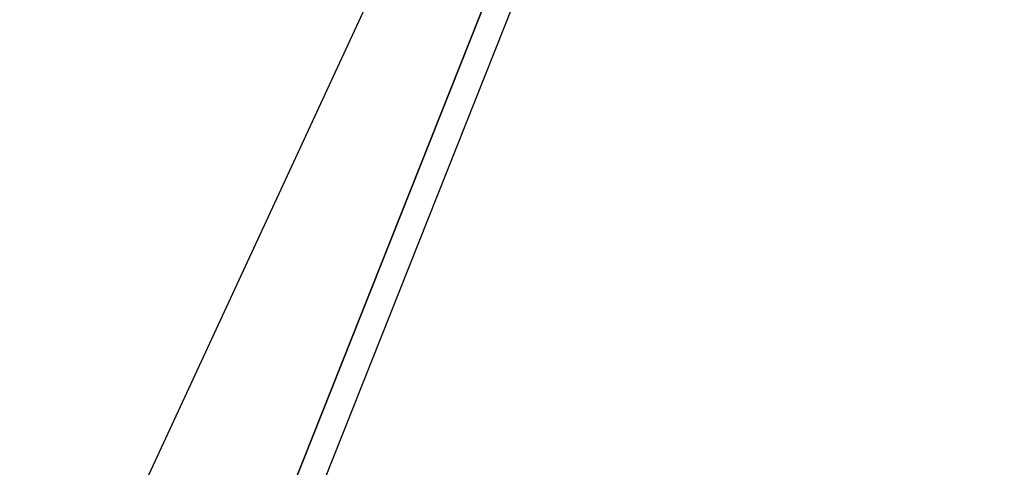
# Model space of a CAD drawing. Header units: millimetres. Extents: x -1030 to 192, y -442 to 180.
# Tile 44 of 256: x -994 to -941, y -368 to -344. Entities that reach past the tile are written whole.
import ezdxf

# ---------------------------------------------------------------- set-up
doc = ezdxf.new("R2010")
doc.units = ezdxf.units.MM
doc.header["$MEASUREMENT"] = 0
doc.layers.add('OVIDIO 120x60x72h', color=7, linetype='Continuous')

msp = doc.modelspace()

# ---------------------------------------------------------------- linework, layer by layer
at = {"layer": 'OVIDIO 120x60x72h', "extrusion": (0.1089792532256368, 0.2028516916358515, 0.9731262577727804)}
for points in [[(700.1307214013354, 998.2628478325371), (700.1307214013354, 837.6070033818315)], [(700.1307214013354, 837.6070033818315), (700.1307214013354, 998.2628478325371)]]:
    msp.add_lwpolyline(points, dxfattribs=at)
at = {"layer": 'OVIDIO 120x60x72h', "extrusion": (0.1089792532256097, 0.2028516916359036, 0.9731262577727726)}
msp.add_lwpolyline([(699.8352514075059, 998.2628478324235), (699.8352514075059, 837.6070033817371)], dxfattribs=at)
at = {"layer": 'OVIDIO 120x60x72h', "extrusion": (0.1089792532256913, 0.2028516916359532, 0.9731262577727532)}
for points in [[(699.5397814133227, 837.6070033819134), (699.5397814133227, 998.2628478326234)], [(699.5397814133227, 998.2628478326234), (699.5397814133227, 837.6070033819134)]]:
    msp.add_lwpolyline(points, dxfattribs=at)
at = {"layer": 'OVIDIO 120x60x72h', "extrusion": (-0.04567751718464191, -0.1148807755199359, 0.9923285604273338)}
msp.add_lwpolyline([(-772.2327042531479, -622.6510015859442), (-772.2327042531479, -513.7362259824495)], dxfattribs=at)
at = {"layer": 'OVIDIO 120x60x72h', "extrusion": (-0.04567751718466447, -0.1148807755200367, 0.9923285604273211)}
msp.add_lwpolyline([(-771.545278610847, -622.651001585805), (-771.545278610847, -513.7352167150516)], dxfattribs=at)
at = {"layer": 'OVIDIO 120x60x72h', "extrusion": (-0.04567751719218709, -0.114880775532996, 0.9923285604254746)}
for points in [[(-770.401215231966, -619.9383499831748), (-770.401215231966, -513.0824972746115)], [(-770.401215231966, -513.0824972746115), (-770.401215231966, -619.9383499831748)]]:
    msp.add_lwpolyline(points, dxfattribs=at)
at = {"layer": 'OVIDIO 120x60x72h', "extrusion": (-0.04567751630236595, -0.1148807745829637, 0.9923285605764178)}
for points in [[(-769.944579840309, -513.0824952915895), (-769.944579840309, -619.9383480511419)], [(-769.944579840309, -619.9383480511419), (-769.944579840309, -513.0824952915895)]]:
    msp.add_lwpolyline(points, dxfattribs=at)
at = {"layer": 'OVIDIO 120x60x72h', "extrusion": (0.1089949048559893, 0.2028759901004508, 0.9731194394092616)}
msp.add_lwpolyline([(697.6971695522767, 914.5130033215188), (697.6971695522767, 857.1318769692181)], dxfattribs=at)
at = {"layer": 'OVIDIO 120x60x72h', "extrusion": (0.02146384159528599, 0.04629577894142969, 0.9986971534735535)}
msp.add_lwpolyline([(740.5377024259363, 718.1058072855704), (740.5377024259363, 818.6188428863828)], dxfattribs=at)
at = {"layer": 'OVIDIO 120x60x72h', "extrusion": (-0.04567751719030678, -0.1148807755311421, 0.9923285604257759)}
msp.add_lwpolyline([(-755.4626507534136, -606.1910442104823), (-755.4626507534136, -551.0007035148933)], dxfattribs=at)
at = {"layer": 'OVIDIO 120x60x72h', "extrusion": (-0.04567751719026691, -0.1148807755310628, 0.9923285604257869)}
msp.add_lwpolyline([(-755.6909893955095, -605.9743259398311), (-755.6909893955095, -551.5701903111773)], dxfattribs=at)
at = {"layer": 'OVIDIO 120x60x72h', "extrusion": (0.2357022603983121, 0.2357022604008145, 0.9428090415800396)}
msp.add_lwpolyline([(398.9112419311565, 1159.064871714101), (398.9112419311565, 1054.52450998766)], dxfattribs=at)
at = {"layer": 'OVIDIO 120x60x72h', "extrusion": (0.2357022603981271, 0.2357022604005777, 0.9428090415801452)}
msp.add_lwpolyline([(402.2219751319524, 1168.684441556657), (402.2219751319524, 1063.276455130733)], dxfattribs=at)
at = {"layer": 'OVIDIO 120x60x72h', "extrusion": (0.1089886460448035, 0.2028662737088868, 0.9731221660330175)}
msp.add_lwpolyline([(700.9232938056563, 924.1749955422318), (700.9232938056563, 914.6049955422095)], dxfattribs=at)
at = {"layer": 'OVIDIO 120x60x72h', "extrusion": (-0.2765064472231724, 0.1227553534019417, 0.9531397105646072)}
msp.add_lwpolyline([(711.354909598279, -497.2314718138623), (711.354909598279, -495.7314716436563)], dxfattribs=at)
at = {"layer": 'OVIDIO 120x60x72h', "extrusion": (0.1089839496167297, 0.2028589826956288, 0.9731242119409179)}
msp.add_lwpolyline([(697.7024963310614, 914.4971227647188), (697.7024963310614, 924.2692524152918)], dxfattribs=at)
at = {"layer": 'OVIDIO 120x60x72h', "extrusion": (0.1089792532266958, 0.2028516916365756, 0.9731262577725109)}
msp.add_lwpolyline([(697.1140617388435, 924.262444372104), (697.1140617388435, 914.4903147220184)], dxfattribs=at)
at = {"layer": 'OVIDIO 120x60x72h', "extrusion": (0.1089792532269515, 0.2028516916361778, 0.9731262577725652)}
msp.add_lwpolyline([(696.523121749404, 924.2624443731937), (696.523121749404, 914.4903147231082)], dxfattribs=at)
at = {"layer": 'OVIDIO 120x60x72h', "extrusion": (-3.617985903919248e-05, 0.9999999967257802, -7.238409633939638e-05)}
msp.add_lwpolyline([(975.7760090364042, 737.2336520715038), (977.1175284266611, 734.5497093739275)], dxfattribs=at)
at = {"layer": 'OVIDIO 120x60x72h', "extrusion": (0.04417230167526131, 0.9852089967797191, -0.1655658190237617)}
msp.add_lwpolyline([(955.7987071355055, 631.8551661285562), (964.9951448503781, 665.8152422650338)], dxfattribs=at)
at = {"layer": 'OVIDIO 120x60x72h', "extrusion": (0, 1, 0)}
for points in [[(980.2221740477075, 736.1338016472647), (980.8929944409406, 734.7921608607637)], [(979.3554356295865, 735.7004324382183), (978.0137948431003, 738.3837140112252)]]:
    msp.add_lwpolyline(points, dxfattribs=at)
at = {"layer": 'OVIDIO 120x60x72h', "extrusion": (-0.1662437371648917, -0.166243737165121, 0.9719701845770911)}
for points in [[(-415.8541154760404, -713.7487570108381), (-415.8541154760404, -745.412227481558)], [(-415.8541154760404, -745.412227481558), (-415.8541154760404, -713.7487570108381)]]:
    msp.add_lwpolyline(points, dxfattribs=at)
at = {"layer": 'OVIDIO 120x60x72h', "extrusion": (-0.1662435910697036, -0.1662435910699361, 0.9719702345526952)}
for points in [[(-415.8541154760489, -744.6075899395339), (-415.8541154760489, -713.3759504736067)], [(-415.8541154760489, -713.3759504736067), (-415.8541154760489, -744.6075899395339)]]:
    msp.add_lwpolyline(points, dxfattribs=at)
at = {"layer": 'OVIDIO 120x60x72h', "extrusion": (0.2357022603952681, 0.235702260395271, 0.9428090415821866)}
msp.add_lwpolyline([(417.7514820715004, 1208.227960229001), (417.7514820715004, 1099.150156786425)], dxfattribs=at)
at = {"layer": 'OVIDIO 120x60x72h', "extrusion": (0.2357022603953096, 0.2357022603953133, 0.9428090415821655)}
msp.add_lwpolyline([(416.8027987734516, 1099.150156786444), (416.8027987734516, 1208.227960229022)], dxfattribs=at)
at = {"layer": 'OVIDIO 120x60x72h', "extrusion": (0.98682372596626, 0.05815167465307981, 0.150987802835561)}
msp.add_lwpolyline([(-293.8847367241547, 879.2092750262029), (-291.7793172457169, 884.6038577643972)], dxfattribs=at)
at = {"layer": 'OVIDIO 120x60x72h', "extrusion": (0.2357022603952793, 0.2357022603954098, 0.9428090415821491)}
msp.add_lwpolyline([(414.905432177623, 1208.227960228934), (414.905432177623, 1099.150156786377)], dxfattribs=at)
at = {"layer": 'OVIDIO 120x60x72h', "extrusion": (-0.1148807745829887, -0.04567751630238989, 0.9923285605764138)}
for points in [[(6.161861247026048, -946.615774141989), (6.161861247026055, -839.7599213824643)], [(6.161861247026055, -839.7599213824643), (6.161861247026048, -946.615774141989)]]:
    msp.add_lwpolyline(points, dxfattribs=at)
at = {"layer": 'OVIDIO 120x60x72h', "extrusion": (-0.1148807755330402, -0.04567751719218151, 0.9923285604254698)}
for points in [[(6.618495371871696, -839.7599203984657), (6.618495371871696, -946.6157731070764)], [(6.618495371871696, -946.6157731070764), (6.618495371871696, -839.7599203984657)]]:
    msp.add_lwpolyline(points, dxfattribs=at)
at = {"layer": 'OVIDIO 120x60x72h', "extrusion": (0.1089886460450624, 0.2028662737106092, 0.9731221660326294)}
for points in [[(699.1258835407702, 981.6571867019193), (699.1258835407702, 924.276060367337)], [(699.1258835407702, 924.276060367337), (699.1258835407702, 981.6571867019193)]]:
    msp.add_lwpolyline(points, dxfattribs=at)
at = {"layer": 'OVIDIO 120x60x72h', "extrusion": (-0.2764530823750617, 0.1227367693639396, 0.9531575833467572)}
msp.add_lwpolyline([(720.8491789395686, -495.7758380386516), (720.8491789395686, -497.2758381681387)], dxfattribs=at)
at = {"layer": 'OVIDIO 120x60x72h', "extrusion": (-0.1148807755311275, -0.04567751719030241, 0.9923285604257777)}
msp.add_lwpolyline([(-8.3199534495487, -932.8685771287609), (-8.319953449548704, -877.6778381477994)], dxfattribs=at)
at = {"layer": 'OVIDIO 120x60x72h', "extrusion": (0.2357022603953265, 0.2357022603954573, 0.9428090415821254)}
msp.add_lwpolyline([(413.9567488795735, 1099.150156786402), (413.9567488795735, 1208.227960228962)], dxfattribs=at)
at = {"layer": 'OVIDIO 120x60x72h', "extrusion": (0.1089886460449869, 0.2028662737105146, 0.9731221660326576)}
msp.add_lwpolyline([(698.4129372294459, 924.2760603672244), (698.4129372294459, 981.6571867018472)], dxfattribs=at)
at = {"layer": 'OVIDIO 120x60x72h', "extrusion": (-0.1148807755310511, -0.04567751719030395, 0.9923285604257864)}
msp.add_lwpolyline([(-8.091618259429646, -932.6518555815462), (-8.091618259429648, -878.2473335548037)], dxfattribs=at)
at = {"layer": 'OVIDIO 120x60x72h', "extrusion": (0.1089839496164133, 0.2028589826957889, 0.97312421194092)}
msp.add_lwpolyline([(697.7024963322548, 981.6503787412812), (697.7024963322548, 924.269252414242)], dxfattribs=at)
at = {"layer": 'OVIDIO 120x60x72h', "extrusion": (-3.155821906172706e-05, 0.9999999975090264, -6.31349847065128e-05)}
msp.add_lwpolyline([(981.6167158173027, 736.8027011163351), (980.2751809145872, 739.4865593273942)], dxfattribs=at)
at = {"layer": 'OVIDIO 120x60x72h', "extrusion": (-0.1148807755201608, -0.04567751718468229, 0.992328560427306)}
msp.add_lwpolyline([(7.762558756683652, -840.4126357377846), (7.762558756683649, -949.3284247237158)], dxfattribs=at)
at = {"layer": 'OVIDIO 120x60x72h', "extrusion": (-0.1148807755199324, -0.04567751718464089, 0.9923285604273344)}
msp.add_lwpolyline([(8.449984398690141, -840.4136563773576), (8.449984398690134, -949.3284247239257)], dxfattribs=at)
at = {"layer": 'OVIDIO 120x60x72h', "extrusion": (0.2028516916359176, 0.1089792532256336, 0.9731262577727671)}
for points in [[(96.8647101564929, 1070.910786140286), (96.8647101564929, 1231.566630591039)], [(96.8647101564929, 1231.566630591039), (96.8647101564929, 1070.910786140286)]]:
    msp.add_lwpolyline(points, dxfattribs=at)
at = {"layer": 'OVIDIO 120x60x72h', "extrusion": (0.2028516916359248, 0.1089792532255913, 0.9731262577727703)}
msp.add_lwpolyline([(96.56924016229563, 1231.566630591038), (96.56924016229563, 1070.910786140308)], dxfattribs=at)
at = {"layer": 'OVIDIO 120x60x72h', "extrusion": (0.2028516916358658, 0.1089792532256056, 0.973126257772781)}
for points in [[(96.27377016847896, 1231.566630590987), (96.27377016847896, 1070.910786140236)], [(96.27377016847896, 1070.910786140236), (96.27377016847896, 1231.566630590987)]]:
    msp.add_lwpolyline(points, dxfattribs=at)
at = {"layer": 'OVIDIO 120x60x72h'}
for points in [[(-983.4544205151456, -379.3256796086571, 703.3409747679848), (-983.1794410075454, -378.634095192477, 703.4336962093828), (-943.6786850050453, -279.2881201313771, 716.7531144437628)], [(-943.6786850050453, -279.2881201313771, 716.7531144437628), (-983.1794410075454, -378.634095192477, 703.4336962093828), (-983.4544205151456, -379.3256796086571, 703.3409747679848)], [(-942.3718392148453, -279.868484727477, 717.2062490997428), (-981.8725952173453, -379.2144597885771, 703.8868308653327), (-982.1475747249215, -379.9060442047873, 703.7941094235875)]]:
    msp.add_polyline3d(points, dxfattribs=at)

doc.saveas('drawing.dxf')
